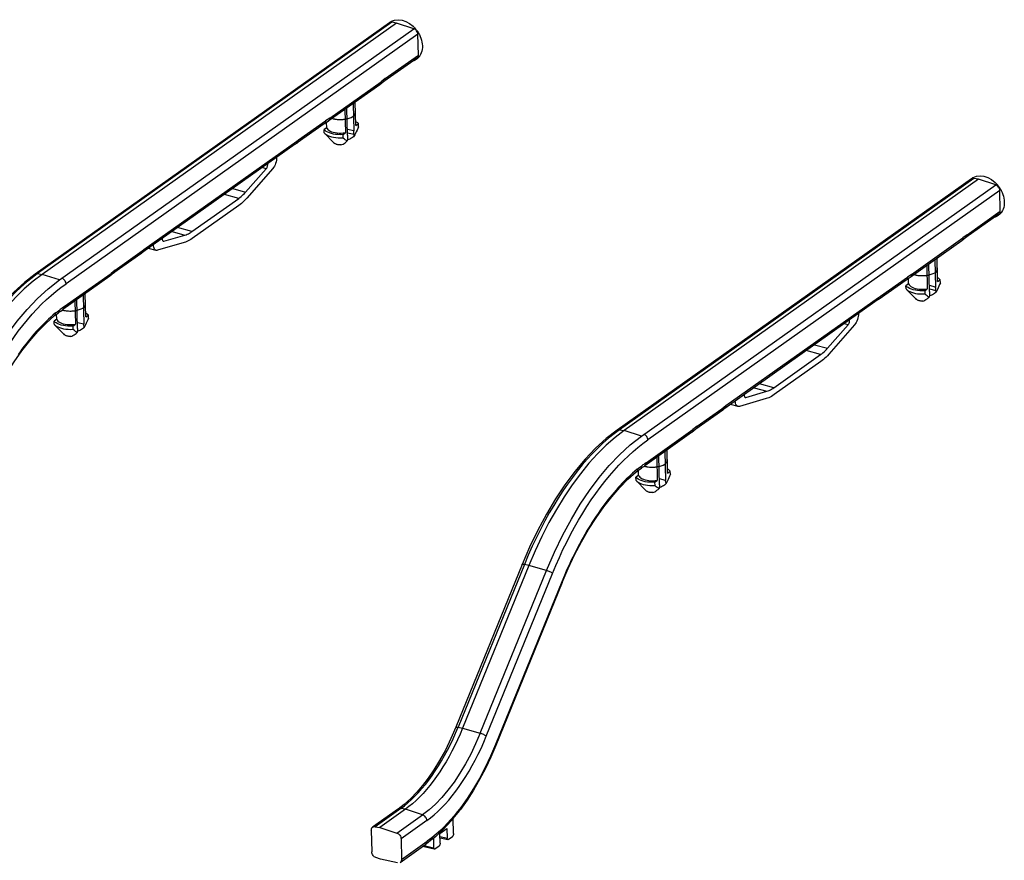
# Model space of a CAD drawing. Header units: millimetres. Extents: x 6 to 414, y 7 to 290.
# Tile 222 of 256: x 154 to 164, y 131 to 139. Entities that reach past the tile are written whole.
import ezdxf

# ---------------------------------------------------------------- set-up
doc = ezdxf.new("R2010")
doc.units = ezdxf.units.MM
doc.header["$LTSCALE"] = 23.1
doc.layers.get('0').update_dxf_attribs({"linetype": 'CONTINUOUS'})
doc.layers.add('03___PRT_ALL_CURVES', color=7, linetype='CONTINUOUS')

msp = doc.modelspace()

# ---------------------------------------------------------------- linework, layer by layer
at = {"color": 7, "linetype": 'Continuous'}
for p, q in [((158.133, 139.0363), (154.6296, 136.5516)), ((158.1572, 139.0411), (154.6538, 136.5563)), ((158.2027, 139.0331), (154.6994, 136.5484)), ((154.8698, 136.4932), (158.3732, 138.9779)), ((158.2027, 139.0331), (158.1572, 139.0411)), ((158.3732, 138.9779), (158.2027, 139.0331)), ((158.414, 138.9225), (154.9345, 136.4547)), ((158.4189, 138.7176), (158.414, 138.9225)), ((158.4058, 138.6881), (158.0788, 138.4562)), ((158.0901, 138.4842), (158.4189, 138.7175)), ((158.0901, 138.4842), (158.0496, 138.4524)), ((158.0901, 138.4841), (158.0897, 138.4761)), ((158.037, 138.423), (157.5281, 138.062)), ((157.5417, 138.0922), (158.0496, 138.4524)), ((158.0383, 138.4239), (158.037, 138.423)), ((158.0788, 138.4562), (158.0383, 138.4239)), ((157.6916, 138.1779), (157.697, 137.949)), ((157.7189, 137.9237), (157.7125, 138.1928)), ((157.773, 138.2357), (157.7794, 137.9664)), ((157.7994, 138.0216), (157.794, 138.2506)), ((157.5417, 138.0922), (157.501, 138.0664)), ((157.4874, 138.0367), (157.2208, 137.8477)), ((157.2344, 137.8779), (157.501, 138.0664)), ((157.5122, 137.9986), (157.4861, 137.9801)), ((157.4869, 137.9488), (157.4861, 137.9801)), ((157.5266, 138.061), (157.4875, 138.0367)), ((157.501, 138.0663), (157.5003, 138.0581)), ((157.5122, 137.9986), (157.5109, 138.0513)), ((157.5281, 138.062), (157.5266, 138.061)), ((157.7794, 137.9664), (157.7176, 137.981)), ((157.7994, 138.0216), (157.8254, 138.0401)), ((157.8262, 138.0088), (157.8254, 138.0401)), ((157.2155, 137.8653), (157.2344, 137.8779)), ((157.4869, 137.9488), (157.491, 137.9442)), ((157.491, 137.9442), (157.4962, 137.9393)), ((157.5794, 137.8535), (157.491, 137.9442)), ((157.671, 137.9306), (157.697, 137.949)), ((157.671, 137.9306), (157.6717, 137.8992)), ((157.7177, 137.8877), (157.7159, 137.8679)), ((157.7173, 137.8856), (157.7308, 137.883)), ((157.7183, 137.948), (157.7823, 137.9334)), ((157.7849, 137.9169), (157.7823, 137.9334)), ((157.7917, 137.9299), (157.7849, 137.9169)), ((157.2019, 137.8359), (155.694, 136.7664)), ((155.7053, 136.7942), (157.2155, 137.8653)), ((157.2194, 137.8467), (157.2019, 137.8358)), ((157.2042, 137.8377), (157.2019, 137.8359)), ((157.2155, 137.8656), (157.2148, 137.8573)), ((157.2208, 137.8477), (157.2194, 137.8467)), ((157.5797, 137.8533), (157.5877, 137.8455)), ((156.71, 137.3616), (156.9147, 137.5936)), ((156.9787, 137.5939), (156.7217, 137.3021)), ((156.9147, 137.5936), (156.8755, 137.6044)), ((163.8876, 137.4921), (160.3843, 135.0074)), ((163.9118, 137.4969), (160.4085, 135.0122)), ((163.9574, 137.4889), (160.4541, 135.0042)), ((163.9574, 137.4889), (163.9118, 137.4969)), ((164.1279, 137.4337), (163.9574, 137.4889)), ((156.5826, 137.3967), (156.71, 137.3616)), ((160.6245, 134.949), (164.1279, 137.4337)), ((156.1801, 136.9715), (156.6417, 137.2989)), ((156.6417, 137.2989), (156.5002, 137.3382)), ((164.1687, 137.3783), (160.6892, 134.9105)), ((164.1736, 137.1734), (164.1687, 137.3783)), ((156.6433, 137.2304), (156.1814, 136.9031)), ((164.1605, 137.1439), (163.8335, 136.912)), ((163.8448, 136.94), (164.1736, 137.1733)), ((156.1801, 136.9715), (156.0383, 137.0106)), ((155.8866, 136.9031), (155.8863, 136.8993)), ((155.9024, 136.8754), (156.1108, 136.9366)), ((155.9838, 136.972), (156.1108, 136.9366)), ((163.2964, 136.548), (163.8043, 136.9082)), ((163.8335, 136.912), (163.7929, 136.8797)), ((163.8448, 136.94), (163.8043, 136.9082)), ((163.8448, 136.94), (163.8443, 136.9319)), ((155.8259, 136.7859), (155.7493, 136.8057)), ((156.102, 136.8632), (155.8402, 136.7864)), ((163.7917, 136.8788), (163.2828, 136.5178)), ((163.7929, 136.8797), (163.7917, 136.8788)), ((155.6738, 136.7505), (155.4085, 136.5623)), ((155.4198, 136.5903), (155.6641, 136.764)), ((155.6641, 136.764), (155.6864, 136.78)), ((155.6751, 136.7514), (155.6738, 136.7505)), ((155.694, 136.7665), (155.6751, 136.7514)), ((155.6864, 136.78), (155.7053, 136.7942)), ((155.7053, 136.7945), (155.7049, 136.7864)), ((163.4462, 136.6338), (163.4517, 136.4048)), ((163.4736, 136.3795), (163.4672, 136.6486)), ((163.5277, 136.6915), (163.534, 136.4222)), ((163.5541, 136.4775), (163.5486, 136.7064)), ((154.6538, 136.5563), (154.6994, 136.5484)), ((154.8698, 136.4932), (154.6994, 136.5484)), ((155.3667, 136.5291), (154.9023, 136.1996)), ((154.9155, 136.2294), (155.3793, 136.5584)), ((155.3679, 136.53), (155.3667, 136.5291)), ((155.4085, 136.5623), (155.368, 136.53)), ((155.4198, 136.5903), (155.3793, 136.5584)), ((155.4198, 136.5902), (155.4193, 136.5822)), ((162.9891, 136.3337), (163.2557, 136.5223)), ((163.2813, 136.5169), (163.2421, 136.4925)), ((163.2557, 136.5221), (163.255, 136.5139)), ((163.2964, 136.548), (163.2557, 136.5223)), ((163.2828, 136.5178), (163.2813, 136.5169)), ((163.2421, 136.4926), (162.9755, 136.3035)), ((163.2668, 136.4544), (163.2408, 136.436)), ((163.2416, 136.4046), (163.2408, 136.436)), ((163.2668, 136.4544), (163.2656, 136.5071)), ((163.534, 136.4222), (163.4722, 136.4368)), ((163.5541, 136.4775), (163.5801, 136.4959)), ((163.5808, 136.4646), (163.5801, 136.4959)), ((155.1027, 136.3418), (155.1095, 136.0552)), ((155.1291, 136.1277), (155.1237, 136.3567)), ((161.46, 135.25), (162.9701, 136.3211)), ((162.9701, 136.3214), (162.9694, 136.3131)), ((162.9701, 136.3211), (162.9891, 136.3337)), ((163.2416, 136.4046), (163.2457, 136.4)), ((163.2457, 136.4), (163.2509, 136.3951)), ((163.3341, 136.3093), (163.2457, 136.4)), ((163.4256, 136.3864), (163.4517, 136.4048)), ((163.4256, 136.3864), (163.4264, 136.355)), ((163.4724, 136.3436), (163.4706, 136.3238)), ((163.4719, 136.3414), (163.4855, 136.3388)), ((163.473, 136.4039), (163.5369, 136.3892)), ((163.5396, 136.3727), (163.5369, 136.3892)), ((163.5463, 136.3857), (163.5396, 136.3727)), ((155.0212, 136.284), (155.0267, 136.0551)), ((155.049, 136.0123), (155.0422, 136.2989)), ((162.9565, 136.2917), (161.4487, 135.2222)), ((162.9588, 136.2935), (162.9565, 136.2917)), ((162.974, 136.3025), (162.9566, 136.2916)), ((162.9755, 136.3035), (162.9741, 136.3025)), ((163.3344, 136.3091), (163.3423, 136.3013)), ((154.7367, 136.0655), (154.8177, 136.1381)), ((154.829, 136.1664), (154.8053, 136.1461)), ((154.8174, 136.1377), (154.8243, 136.1429)), ((154.8243, 136.1429), (154.8342, 136.15)), ((154.8284, 136.1658), (154.8281, 136.1577)), ((154.829, 136.1664), (154.8425, 136.1761)), ((154.8342, 136.15), (154.8407, 136.1547)), ((154.8407, 136.1547), (154.8552, 136.1648)), ((154.8419, 136.1047), (154.8407, 136.1547)), ((154.8552, 136.1648), (154.8572, 136.1662)), ((154.8582, 136.167), (154.8572, 136.1662)), ((154.8582, 136.167), (154.8598, 136.1682)), ((154.8778, 136.2015), (154.8702, 136.1958)), ((154.8924, 136.1925), (154.9024, 136.1997)), ((155.1291, 136.1277), (155.1551, 136.1462)), ((155.1558, 136.1148), (155.1551, 136.1462)), ((154.8419, 136.1047), (154.8158, 136.0862)), ((154.8166, 136.0549), (154.8158, 136.0862)), ((154.8166, 136.0549), (154.8207, 136.0503)), ((154.8207, 136.0503), (154.8259, 136.0454)), ((154.9091, 135.9596), (154.8207, 136.0503)), ((155.0007, 136.0366), (155.0267, 136.0551)), ((155.0007, 136.0366), (155.0014, 136.0053)), ((155.1095, 136.0552), (155.0477, 136.0694)), ((155.1146, 136.023), (155.1095, 136.0552)), ((162.4647, 135.8174), (162.6694, 136.0494)), ((162.7333, 136.0497), (162.4763, 135.7579)), ((162.6694, 136.0494), (162.6302, 136.0602)), ((154.9094, 135.9594), (154.9174, 135.9515)), ((155.049, 136.0123), (155.0456, 135.974)), ((155.0472, 135.9916), (155.0605, 135.9891)), ((162.3373, 135.8525), (162.4647, 135.8174)), ((161.9348, 135.4274), (162.3964, 135.7547)), ((162.3964, 135.7547), (162.2549, 135.794)), ((162.398, 135.6862), (161.9361, 135.3589)), ((161.9348, 135.4274), (161.793, 135.4665)), ((161.6413, 135.3589), (161.641, 135.3552)), ((161.6571, 135.3312), (161.8655, 135.3924)), ((161.7385, 135.4278), (161.8655, 135.3924)), ((161.4411, 135.2358), (161.46, 135.25)), ((161.46, 135.2503), (161.4595, 135.2422)), ((161.5806, 135.2418), (161.504, 135.2615)), ((161.8567, 135.3191), (161.5949, 135.2422)), ((161.4285, 135.2063), (161.1632, 135.0181)), ((161.1745, 135.0461), (161.4188, 135.2198)), ((161.4188, 135.2198), (161.4411, 135.2358)), ((161.4297, 135.2072), (161.4285, 135.2063)), ((161.4486, 135.2223), (161.4297, 135.2072)), ((160.4085, 135.0122), (160.4541, 135.0042)), ((160.6245, 134.949), (160.4541, 135.0042)), ((161.1214, 134.9849), (160.6569, 134.6554)), ((160.6702, 134.6852), (161.134, 135.0142)), ((161.1226, 134.9858), (161.1214, 134.9849)), ((161.1631, 135.0181), (161.1226, 134.9858)), ((161.1745, 135.0461), (161.134, 135.0142)), ((161.1745, 135.046), (161.174, 135.038)), ((160.8574, 134.7976), (160.8641, 134.511)), ((160.8838, 134.5835), (160.8783, 134.8125)), ((160.7759, 134.7398), (160.7813, 134.5109)), ((160.8037, 134.4681), (160.7969, 134.7547)), ((160.4914, 134.5213), (160.5724, 134.5939)), ((160.5837, 134.6223), (160.5599, 134.602)), ((160.5721, 134.5935), (160.579, 134.5987)), ((160.579, 134.5987), (160.5889, 134.6059)), ((160.5831, 134.6216), (160.5828, 134.6135)), ((160.5837, 134.6223), (160.5972, 134.6319)), ((160.5889, 134.6059), (160.5953, 134.6105)), ((160.5953, 134.6105), (160.6099, 134.6206)), ((160.5965, 134.5605), (160.5953, 134.6105)), ((160.6099, 134.6206), (160.6118, 134.622)), ((160.6129, 134.6228), (160.6118, 134.622)), ((160.6129, 134.6228), (160.6145, 134.624)), ((160.6325, 134.6573), (160.6249, 134.6516)), ((160.647, 134.6484), (160.657, 134.6555)), ((160.8838, 134.5835), (160.9098, 134.602)), ((160.9105, 134.5707), (160.9098, 134.602)), ((160.5965, 134.5605), (160.5705, 134.542)), ((160.5712, 134.5107), (160.5705, 134.542)), ((160.5712, 134.5107), (160.5753, 134.5061)), ((160.5753, 134.5061), (160.5806, 134.5012)), ((160.6638, 134.4154), (160.5753, 134.5061)), ((160.7553, 134.4924), (160.7813, 134.5109)), ((160.7553, 134.4924), (160.7561, 134.4611)), ((160.8037, 134.4681), (160.8003, 134.4298)), ((160.8641, 134.511), (160.8023, 134.5253)), ((160.8692, 134.4788), (160.8641, 134.511)), ((160.664, 134.4152), (160.672, 134.4074)), ((160.8018, 134.4474), (160.8152, 134.4449)), ((159.5191, 133.8518), (159.4448, 133.6795)), ((159.4448, 133.6795), (158.7894, 132.0692)), ((159.4676, 133.6796), (158.8122, 132.0693)), ((159.5114, 133.6691), (158.856, 132.0587)), ((159.0305, 132.0092), (159.6859, 133.6196)), ((159.4448, 133.6795), (159.445, 133.6798)), ((159.5114, 133.6691), (159.4676, 133.6796)), ((159.6859, 133.6196), (159.5114, 133.6691)), ((159.0901, 131.9805), (159.7455, 133.5908)), ((159.8367, 133.5082), (159.1813, 131.8979)), ((159.841, 133.5006), (159.1856, 131.8903)), ((158.7875, 132.011), (158.8122, 132.0693)), ((158.8122, 132.0693), (158.856, 132.0587)), ((158.856, 132.0587), (159.0305, 132.0092)), ((158.2206, 131.2609), (157.9666, 131.0807)), ((158.2448, 131.2657), (157.9908, 131.0855)), ((158.2904, 131.2577), (158.0363, 131.0775)), ((158.2793, 131.3062), (158.2204, 131.2607)), ((158.2904, 131.2577), (158.2448, 131.2657)), ((158.4609, 131.2025), (158.2904, 131.2577)), ((158.9009, 131.3492), (158.8353, 131.2571)), ((158.8353, 131.257), (158.8353, 131.2571)), ((158.2068, 131.0223), (158.4609, 131.2025)), ((158.7672, 131.0175), (158.7636, 131.1672)), ((157.9908, 131.0855), (158.0363, 131.0775)), ((158.0363, 131.0775), (158.2068, 131.0223)), ((158.5017, 131.1471), (158.2476, 130.9669)), ((158.6321, 131.0199), (158.7002, 131.0682)), ((158.6738, 131.0854), (158.6401, 131.0525)), ((158.7002, 131.0682), (158.7025, 130.9717)), ((157.9535, 131.0512), (157.9586, 130.8356)), ((158.2476, 130.9669), (158.2525, 130.762)), ((158.5675, 130.9699), (158.5697, 130.8775)), ((158.6401, 131.0525), (158.618, 131.0321)), ((158.6344, 130.9233), (158.6321, 131.0199)), ((158.6324, 131.0274), (158.6326, 131.0276)), ((158.6326, 131.0276), (158.6648, 131.0589)), ((158.6328, 130.9881), (158.7025, 130.9717)), ((158.6332, 130.9744), (158.7092, 130.9588)), ((158.715, 130.9604), (158.7556, 130.9892)), ((158.2394, 130.7325), (158.4935, 130.9127)), ((158.2525, 130.762), (158.5066, 130.9422)), ((158.5763, 130.8645), (158.4593, 130.8885)), ((158.4753, 130.8998), (158.5697, 130.8775)), ((158.5169, 130.9297), (158.4935, 130.9127)), ((158.5822, 130.8662), (158.6228, 130.895)), ((158.0438, 130.7642), (157.998, 130.7807)), ((158.2137, 130.728), (158.0438, 130.7642))]:
    msp.add_line(p, q, dxfattribs=at)
for points in [[(158.1572, 139.0411), (158.1494, 139.0416), (158.1423, 139.0406), (158.1358, 139.0381), (158.1329, 139.0363)], [(158.414, 138.9225), (158.413, 138.9314), (158.4106, 138.9401), (158.4068, 138.9485), (158.4018, 138.9564), (158.3957, 138.9636), (158.3888, 138.9697), (158.3813, 138.9744), (158.3732, 138.9779)], [(158.4058, 138.6881), (158.4081, 138.6899), (158.4128, 138.6952), (158.4163, 138.7017), (158.4183, 138.7092), (158.4189, 138.7176)], [(158.0897, 138.4761), (158.0877, 138.4687), (158.0844, 138.4623), (158.0798, 138.457), (158.0788, 138.4562)], [(158.0496, 138.4524), (158.0492, 138.4439), (158.0472, 138.4363), (158.0438, 138.4298), (158.0391, 138.4246), (158.0383, 138.4239)], [(157.5417, 138.0922), (157.5411, 138.0838), (157.5389, 138.0761), (157.5353, 138.0693), (157.5305, 138.0639), (157.5281, 138.062)], [(157.5077, 137.9618), (157.4956, 137.9705), (157.4861, 137.9801)], [(157.5003, 138.0581), (157.4981, 138.0505), (157.4946, 138.0439), (157.4897, 138.0385), (157.4874, 138.0367)], [(157.5122, 137.9986), (157.5166, 137.9895), (157.5237, 137.981), (157.5336, 137.9731), (157.546, 137.9659), (157.5606, 137.9596), (157.5772, 137.9544), (157.5954, 137.9503), (157.6148, 137.9474), (157.6351, 137.9458), (157.6558, 137.9456), (157.6764, 137.9466), (157.697, 137.949)], [(157.8262, 138.0088), (157.819, 137.9911), (157.8121, 137.9744), (157.8052, 137.9587), (157.7985, 137.9439), (157.7917, 137.9299)], [(157.7985, 138.0614), (157.8039, 138.0584), (157.8159, 138.0497), (157.8254, 138.0401)], [(157.2344, 137.8777), (157.2338, 137.8693), (157.2316, 137.8616), (157.228, 137.855), (157.2232, 137.8495), (157.2208, 137.8477)], [(157.4962, 137.9393), (157.5083, 137.9305), (157.523, 137.9225), (157.54, 137.9155), (157.559, 137.9096), (157.5796, 137.9049), (157.6016, 137.9014), (157.6246, 137.8993), (157.6481, 137.8986), (157.6717, 137.8992)], [(157.671, 137.9306), (157.647, 137.9299), (157.6237, 137.9307), (157.6008, 137.9328), (157.5788, 137.9362), (157.5582, 137.9409), (157.5393, 137.9468), (157.5223, 137.9538), (157.5077, 137.9618)], [(157.7159, 137.8679), (157.7087, 137.8711), (157.7015, 137.8751), (157.6943, 137.88), (157.687, 137.8857), (157.6794, 137.8921), (157.6717, 137.8992)], [(157.7189, 137.9237), (157.719, 137.9178), (157.719, 137.912), (157.7188, 137.906), (157.7186, 137.9), (157.7182, 137.8939), (157.7177, 137.8877)], [(157.7849, 137.9169), (157.7759, 137.9093), (157.7669, 137.9025), (157.758, 137.8963), (157.7491, 137.891), (157.74, 137.8865), (157.7308, 137.883)], [(157.7823, 137.9334), (157.7815, 137.9387), (157.7808, 137.944), (157.7803, 137.9495), (157.7799, 137.955), (157.7796, 137.9607), (157.7794, 137.9664)], [(157.2148, 137.8573), (157.2126, 137.8497), (157.209, 137.8431), (157.2042, 137.8377)], [(157.6159, 137.8317), (157.6103, 137.8335), (157.605, 137.8355), (157.6, 137.8378), (157.5955, 137.8402), (157.5914, 137.8427), (157.5877, 137.8455)], [(157.6531, 137.8279), (157.6465, 137.828), (157.64, 137.8282), (157.6336, 137.8287), (157.6275, 137.8295), (157.6216, 137.8305), (157.6159, 137.8317)], [(157.6531, 137.8279), (157.6632, 137.8321), (157.6734, 137.8373), (157.6837, 137.8436), (157.6942, 137.8509), (157.7049, 137.859), (157.7159, 137.8679)], [(157.0169, 137.7047), (157.0165, 137.6927), (157.0147, 137.6774), (157.0115, 137.6616), (157.007, 137.6461), (157.0014, 137.6313), (156.9948, 137.6175), (156.9872, 137.6051), (156.9787, 137.5939)], [(156.9147, 137.5936), (156.9186, 137.5988), (156.922, 137.6048), (156.9248, 137.6115), (156.9269, 137.6187), (156.9284, 137.6259), (156.929, 137.633), (156.9288, 137.6396), (156.9284, 137.6419)], [(163.9118, 137.4969), (163.904, 137.4974), (163.8969, 137.4964), (163.8905, 137.4939), (163.8876, 137.4921)], [(164.1687, 137.3783), (164.1677, 137.3872), (164.1653, 137.3959), (164.1615, 137.4043), (164.1565, 137.4123), (164.1504, 137.4194), (164.1434, 137.4255), (164.136, 137.4302), (164.1279, 137.4337)], [(156.6417, 137.2989), (156.6533, 137.3075), (156.6648, 137.3169), (156.6762, 137.327), (156.6876, 137.3378), (156.6988, 137.3493), (156.71, 137.3616)], [(156.7217, 137.3021), (156.7089, 137.288), (156.696, 137.2746), (156.6829, 137.2622), (156.6698, 137.2506), (156.6566, 137.24), (156.6433, 137.2304)], [(164.1605, 137.1439), (164.1628, 137.1457), (164.1675, 137.151), (164.1709, 137.1575), (164.1729, 137.165), (164.1736, 137.1734)], [(156.1814, 136.9031), (156.1681, 136.8941), (156.1548, 136.8861), (156.1415, 136.879), (156.1283, 136.8728), (156.1151, 136.8675), (156.102, 136.8632)], [(156.1108, 136.9366), (156.1223, 136.9404), (156.1337, 136.945), (156.1453, 136.9504), (156.1569, 136.9566), (156.1685, 136.9637), (156.1801, 136.9715)], [(163.8043, 136.9082), (163.8039, 136.8997), (163.8019, 136.8921), (163.7984, 136.8856), (163.7938, 136.8804), (163.7929, 136.8797)], [(163.8443, 136.9319), (163.8424, 136.9245), (163.8391, 136.9181), (163.8344, 136.9128), (163.8335, 136.912)], [(155.8259, 136.7861), (155.8237, 136.7868), (155.8165, 136.7909), (155.8103, 136.7976), (155.8051, 136.8069), (155.8012, 136.818), (155.7988, 136.8299), (155.7981, 136.8403)], [(155.8863, 136.8993), (155.8866, 136.8927), (155.8879, 136.8871), (155.8899, 136.8823), (155.8924, 136.8787), (155.8954, 136.8763), (155.8976, 136.8755)], [(155.8976, 136.8755), (155.8987, 136.8752), (155.9024, 136.8754)], [(155.6864, 136.7797), (155.686, 136.7714), (155.684, 136.7639), (155.6806, 136.7574), (155.676, 136.7521), (155.6751, 136.7514)], [(155.7049, 136.7864), (155.7029, 136.779), (155.6996, 136.7726), (155.695, 136.7673), (155.694, 136.7665)], [(155.8402, 136.7864), (155.8315, 136.7853), (155.8259, 136.7861)], [(154.6538, 136.5564), (154.5988, 136.5155), (154.544, 136.471), (154.489, 136.4225), (154.4352, 136.3713), (154.3842, 136.3192), (154.3344, 136.265), (154.2848, 136.2075), (154.2358, 136.1473), (154.1876, 136.0844), (154.1401, 136.019), (154.0934, 135.951), (154.0476, 135.8807), (154.0027, 135.8078), (153.9588, 135.7327), (153.9162, 135.6561), (153.8743, 135.5765), (153.832, 135.4916), (153.7906, 135.4037), (153.751, 135.3146), (153.713, 135.2238)], [(154.6296, 136.5516), (154.5224, 136.4685), (154.4166, 136.3723), (154.3129, 136.2638), (154.2117, 136.1435), (154.1138, 136.0124), (154.0196, 135.8712), (153.9296, 135.7208), (153.8444, 135.5621), (153.7644, 135.396)], [(154.6994, 136.5484), (154.6099, 136.4806), (154.5216, 136.4037), (154.4348, 136.318), (154.3496, 136.2238), (154.2663, 136.1212), (154.1852, 136.0107)], [(154.6296, 136.5516), (154.6325, 136.5533), (154.639, 136.5559), (154.6462, 136.5569), (154.6538, 136.5563)], [(155.3793, 136.5585), (155.3789, 136.55), (155.3769, 136.5424), (155.3734, 136.5359), (155.3688, 136.5307), (155.3679, 136.53)], [(155.4193, 136.5822), (155.4174, 136.5748), (155.4141, 136.5684), (155.4095, 136.5631), (155.4085, 136.5623)], [(163.255, 136.5139), (163.2528, 136.5063), (163.2492, 136.4997), (163.2444, 136.4944), (163.2421, 136.4926)], [(163.2964, 136.548), (163.2957, 136.5396), (163.2936, 136.5319), (163.29, 136.5252), (163.2851, 136.5197), (163.2828, 136.5178)], [(163.5531, 136.5172), (163.5586, 136.5143), (163.5706, 136.5055), (163.5801, 136.4959)], [(153.9312, 135.1638), (154.0098, 135.3457), (154.0923, 135.5158), (154.177, 135.6725), (154.2648, 135.8186), (154.3569, 135.9564), (154.4524, 136.0845), (154.5501, 136.2012), (154.6516, 136.3084), (154.7586, 136.4066), (154.8698, 136.4932)], [(153.9909, 135.135), (154.0242, 135.2147), (154.0586, 135.293), (154.0943, 135.37), (154.1312, 135.4455), (154.1691, 135.5194), (154.2081, 135.5917), (154.2481, 135.6622), (154.2891, 135.7308), (154.3311, 135.7977), (154.3739, 135.8625), (154.4175, 135.9252), (154.4618, 135.9856), (154.5069, 136.0439), (154.5526, 136.0998), (154.5989, 136.1533), (154.6458, 136.2043), (154.693, 136.2527), (154.7404, 136.2983), (154.7877, 136.3408), (154.8356, 136.3809), (154.8846, 136.4189), (154.9345, 136.4547)], [(154.9345, 136.4547), (154.9336, 136.4633), (154.9311, 136.4721), (154.9273, 136.4806), (154.9222, 136.4886), (154.9161, 136.4958), (154.9091, 136.5019), (154.9015, 136.5067), (154.8936, 136.5101)], [(163.2623, 136.4176), (163.2503, 136.4264), (163.2408, 136.436)], [(163.4256, 136.3864), (163.4017, 136.3857), (163.3784, 136.3865), (163.3555, 136.3886), (163.3335, 136.392), (163.3129, 136.3967), (163.2939, 136.4026), (163.277, 136.4096), (163.2623, 136.4176)], [(163.2668, 136.4544), (163.2713, 136.4453), (163.2784, 136.4368), (163.2883, 136.4289), (163.3007, 136.4217), (163.3153, 136.4154), (163.3319, 136.4102), (163.35, 136.4061), (163.3695, 136.4032), (163.3897, 136.4016), (163.4105, 136.4014), (163.4311, 136.4024), (163.4517, 136.4048)], [(163.5369, 136.3892), (163.5362, 136.3945), (163.5355, 136.3998), (163.535, 136.4053), (163.5345, 136.4108), (163.5342, 136.4165), (163.534, 136.4222)], [(163.5808, 136.4646), (163.5737, 136.4469), (163.5667, 136.4302), (163.5599, 136.4145), (163.5531, 136.3997), (163.5463, 136.3857)], [(162.9891, 136.3335), (162.9885, 136.3251), (162.9863, 136.3175), (162.9827, 136.3108), (162.9778, 136.3053), (162.9755, 136.3035)], [(163.2509, 136.3951), (163.263, 136.3863), (163.2777, 136.3783), (163.2946, 136.3713), (163.3136, 136.3654), (163.3343, 136.3607), (163.3563, 136.3572), (163.3792, 136.3551), (163.4027, 136.3544), (163.4264, 136.355)], [(163.4078, 136.2837), (163.4178, 136.2879), (163.428, 136.2931), (163.4383, 136.2994), (163.4488, 136.3067), (163.4596, 136.3148), (163.4706, 136.3238)], [(163.4706, 136.3238), (163.4634, 136.3269), (163.4562, 136.3309), (163.449, 136.3358), (163.4416, 136.3415), (163.4341, 136.3479), (163.4264, 136.355)], [(163.4736, 136.3795), (163.4737, 136.3737), (163.4736, 136.3678), (163.4735, 136.3618), (163.4732, 136.3558), (163.4728, 136.3497), (163.4724, 136.3436)], [(163.5396, 136.3727), (163.5306, 136.3651), (163.5216, 136.3583), (163.5127, 136.3521), (163.5037, 136.3468), (163.4946, 136.3424), (163.4855, 136.3388)], [(154.9155, 136.2294), (154.908, 136.2239), (154.9004, 136.2184), (154.8929, 136.2128), (154.8853, 136.2072), (154.8778, 136.2015)], [(154.9024, 136.1997), (154.9045, 136.2014), (154.9093, 136.2068), (154.9127, 136.2133), (154.9147, 136.2209), (154.9153, 136.2291)], [(162.9694, 136.3131), (162.9673, 136.3055), (162.9637, 136.2989), (162.9588, 136.2935)], [(163.3706, 136.2875), (163.3649, 136.2893), (163.3597, 136.2913), (163.3547, 136.2936), (163.3502, 136.296), (163.346, 136.2985), (163.3423, 136.3013)], [(163.4078, 136.2837), (163.4011, 136.2838), (163.3946, 136.284), (163.3883, 136.2846), (163.3821, 136.2853), (163.3762, 136.2863), (163.3706, 136.2875)], [(154.8053, 136.1461), (154.7826, 136.1261), (154.7611, 136.1065), (154.7404, 136.0869), (154.7201, 136.067), (154.7001, 136.0469), (154.6804, 136.0265), (154.6606, 136.0054), (154.6402, 135.9831), (154.6197, 135.9599), (154.5993, 135.9362), (154.5789, 135.9119), (154.5587, 135.8871), (154.5386, 135.8617), (154.5187, 135.8359), (154.4989, 135.8096), (154.4793, 135.7828), (154.4598, 135.7555)], [(154.8281, 136.1577), (154.8263, 136.1503), (154.823, 136.1439), (154.8185, 136.1387), (154.818, 136.1382)], [(154.8425, 136.1761), (154.8633, 136.1909), (154.8702, 136.1958)], [(154.8702, 136.1957), (154.8698, 136.1876), (154.8678, 136.18), (154.8644, 136.1735), (154.8597, 136.1682), (154.8582, 136.167)], [(154.8598, 136.1682), (154.8711, 136.1768), (154.882, 136.1849), (154.8924, 136.1925)], [(155.1281, 136.1675), (155.1336, 136.1645), (155.1456, 136.1558), (155.1551, 136.1462)], [(162.7715, 136.1605), (162.7712, 136.1485), (162.7694, 136.1332), (162.7662, 136.1175), (162.7617, 136.1019), (162.7561, 136.0871), (162.7494, 136.0733), (162.7419, 136.0609), (162.7333, 136.0497)], [(154.0863, 135.0448), (154.146, 135.1837), (154.2097, 135.3178), (154.277, 135.4462), (154.3478, 135.5685), (154.4214, 135.6839), (154.4975, 135.7918), (154.5758, 135.8917), (154.6556, 135.9831), (154.7367, 136.0655)], [(154.8373, 136.0679), (154.8253, 136.0766), (154.8158, 136.0862)], [(154.8259, 136.0454), (154.838, 136.0366), (154.8527, 136.0286), (154.8697, 136.0216), (154.8886, 136.0157), (154.9093, 136.0109), (154.9313, 136.0075), (154.9543, 136.0054), (154.9778, 136.0047), (155.0014, 136.0053)], [(155.0007, 136.0366), (154.9767, 136.036), (154.9534, 136.0367), (154.9305, 136.0389), (154.9085, 136.0423), (154.8879, 136.047), (154.869, 136.0529), (154.852, 136.0599), (154.8373, 136.0679)], [(154.8419, 136.1047), (154.8463, 136.0956), (154.8534, 136.0871), (154.8633, 136.0791), (154.8757, 136.072), (154.8903, 136.0657), (154.9069, 136.0605), (154.9251, 136.0564), (154.9445, 136.0535), (154.9648, 136.0519), (154.9855, 136.0516), (155.0061, 136.0527), (155.0267, 136.0551)], [(155.1558, 136.1148), (155.1487, 136.0972), (155.1417, 136.0805), (155.1349, 136.0648), (155.1281, 136.05), (155.1214, 136.036), (155.1146, 136.023)], [(162.6694, 136.0494), (162.6733, 136.0547), (162.6766, 136.0606), (162.6795, 136.0673), (162.6816, 136.0745), (162.683, 136.0817), (162.6837, 136.0888), (162.6835, 136.0954), (162.6831, 136.0977)], [(154.9456, 135.9377), (154.94, 135.9396), (154.9347, 135.9416), (154.9297, 135.9438), (154.9252, 135.9462), (154.9211, 135.9488), (154.9174, 135.9515)], [(154.9828, 135.934), (154.9761, 135.934), (154.9696, 135.9343), (154.9633, 135.9348), (154.9571, 135.9356), (154.9512, 135.9365), (154.9456, 135.9377)], [(154.9828, 135.934), (154.9928, 135.9381), (155.003, 135.9434), (155.0133, 135.9497), (155.0238, 135.957), (155.0346, 135.9651), (155.0456, 135.974)], [(155.0456, 135.974), (155.0384, 135.9772), (155.0312, 135.9812), (155.024, 135.9861), (155.0166, 135.9918), (155.0091, 135.9982), (155.0014, 136.0053)], [(155.1146, 136.023), (155.1056, 136.0154), (155.0966, 136.0086), (155.0877, 136.0024), (155.0787, 135.9971), (155.0697, 135.9926), (155.0605, 135.9891)], [(162.3964, 135.7547), (162.4079, 135.7633), (162.4194, 135.7727), (162.4309, 135.7828), (162.4422, 135.7936), (162.4535, 135.8051), (162.4647, 135.8174)], [(162.4763, 135.7579), (162.4635, 135.7438), (162.4506, 135.7305), (162.4376, 135.718), (162.4245, 135.7065), (162.4113, 135.6958), (162.398, 135.6862)], [(161.641, 135.3552), (161.6413, 135.3486), (161.6426, 135.3429), (161.6445, 135.3381), (161.6471, 135.3345), (161.6501, 135.3321), (161.6522, 135.3313)], [(161.9361, 135.3589), (161.9227, 135.3499), (161.9095, 135.3419), (161.8962, 135.3348), (161.883, 135.3286), (161.8698, 135.3233), (161.8567, 135.3191)], [(161.8655, 135.3924), (161.8769, 135.3962), (161.8884, 135.4008), (161.9, 135.4062), (161.9116, 135.4124), (161.9232, 135.4195), (161.9348, 135.4274)], [(161.5805, 135.2419), (161.5783, 135.2426), (161.5712, 135.2467), (161.5649, 135.2534), (161.5598, 135.2627), (161.5558, 135.2738), (161.5535, 135.2857), (161.5528, 135.2961)], [(161.6522, 135.3313), (161.6534, 135.3311), (161.6571, 135.3312)], [(161.4411, 135.2355), (161.4406, 135.2272), (161.4387, 135.2197), (161.4353, 135.2132), (161.4307, 135.208), (161.4297, 135.2072)], [(161.4595, 135.2422), (161.4576, 135.2348), (161.4543, 135.2284), (161.4496, 135.2231), (161.4486, 135.2223)], [(161.5949, 135.2422), (161.5862, 135.2411), (161.5805, 135.2419)], [(160.4085, 135.0122), (160.3535, 134.9713), (160.2987, 134.9268), (160.2437, 134.8783), (160.1899, 134.8271), (160.1389, 134.775), (160.0891, 134.7208), (160.0395, 134.6633), (159.9905, 134.6031), (159.9422, 134.5402), (159.8947, 134.4748), (159.8481, 134.4068), (159.8023, 134.3365), (159.7574, 134.2636), (159.7134, 134.1885), (159.6709, 134.1119), (159.629, 134.0323), (159.5867, 133.9474), (159.5453, 133.8595), (159.5057, 133.7704), (159.4676, 133.6796)], [(160.3843, 135.0074), (160.2771, 134.9243), (160.1713, 134.8281), (160.0675, 134.7196), (159.9664, 134.5993), (159.8685, 134.4682), (159.7743, 134.327), (159.6843, 134.1766), (159.5991, 134.0179), (159.5191, 133.8518)], [(160.4541, 135.0042), (160.3646, 134.9365), (160.2763, 134.8595), (160.1894, 134.7738), (160.1043, 134.6796), (160.0209, 134.577), (159.9399, 134.4665)], [(160.3843, 135.0074), (160.3871, 135.0091), (160.3937, 135.0117), (160.4009, 135.0127), (160.4085, 135.0122)], [(160.6892, 134.9105), (160.6882, 134.9191), (160.6858, 134.9279), (160.682, 134.9364), (160.6769, 134.9444), (160.6708, 134.9516), (160.6638, 134.9577), (160.6562, 134.9625), (160.6483, 134.9659)], [(161.134, 135.0143), (161.1335, 135.0058), (161.1315, 134.9982), (161.1281, 134.9917), (161.1235, 134.9865), (161.1226, 134.9858)], [(161.174, 135.038), (161.1721, 135.0306), (161.1688, 135.0242), (161.1641, 135.0189), (161.1631, 135.0181)], [(159.6859, 133.6196), (159.7645, 133.8016), (159.847, 133.9716), (159.9317, 134.1283), (160.0194, 134.2744), (160.1116, 134.4123), (160.207, 134.5403), (160.3048, 134.6571), (160.4063, 134.7642), (160.5133, 134.8624), (160.6245, 134.949)], [(159.7455, 133.5908), (159.7788, 133.6705), (159.8133, 133.7488), (159.849, 133.8258), (159.8858, 133.9013), (159.9238, 133.9752), (159.9628, 134.0475), (160.0028, 134.118), (160.0438, 134.1867), (160.0858, 134.2535), (160.1286, 134.3183), (160.1722, 134.381), (160.2165, 134.4414), (160.2615, 134.4997), (160.3073, 134.5556), (160.3536, 134.6091), (160.4004, 134.6601), (160.4476, 134.7085), (160.4951, 134.7541), (160.5424, 134.7966), (160.5902, 134.8367), (160.6392, 134.8747), (160.6892, 134.9105)], [(160.6702, 134.6852), (160.6626, 134.6797), (160.6551, 134.6742), (160.6475, 134.6687), (160.64, 134.663), (160.6325, 134.6573)], [(160.657, 134.6555), (160.6592, 134.6572), (160.6639, 134.6626), (160.6674, 134.6691), (160.6694, 134.6767), (160.6699, 134.6849)], [(160.5599, 134.602), (160.5373, 134.5819), (160.5158, 134.5623), (160.4951, 134.5427), (160.4747, 134.5229), (160.4547, 134.5027), (160.435, 134.4823), (160.4153, 134.4612), (160.3949, 134.4389), (160.3744, 134.4157), (160.354, 134.392), (160.3336, 134.3677), (160.3134, 134.3429), (160.2933, 134.3175), (160.2733, 134.2917), (160.2535, 134.2654), (160.2339, 134.2386), (160.2145, 134.2113), (160.1952, 134.1836), (160.176, 134.1554), (160.157, 134.1267), (160.1382, 134.0976), (160.1196, 134.0681), (160.1012, 134.0381), (160.0829, 134.0077), (160.0648, 133.9767), (160.0469, 133.9454), (160.0292, 133.9136), (160.0118, 133.8815), (159.9946, 133.8492), (159.9777, 133.8165), (159.9613, 133.784), (159.9458, 133.7527), (159.9307, 133.7213), (159.9154, 133.689), (159.9002, 133.6558), (159.8848, 133.6216), (159.8692, 133.5858), (159.8531, 133.548), (159.8367, 133.5082)], [(160.5828, 134.6135), (160.581, 134.6061), (160.5777, 134.5997), (160.5732, 134.5945), (160.5726, 134.594)], [(160.5972, 134.6319), (160.618, 134.6467), (160.6249, 134.6516)], [(160.6249, 134.6515), (160.6244, 134.6434), (160.6224, 134.6358), (160.619, 134.6293), (160.6143, 134.624), (160.6129, 134.6228)], [(160.6145, 134.624), (160.6258, 134.6327), (160.6366, 134.6407), (160.647, 134.6484)], [(160.9105, 134.5707), (160.9034, 134.553), (160.8964, 134.5363), (160.8896, 134.5206), (160.8828, 134.5058), (160.876, 134.4918), (160.8692, 134.4788)], [(160.8828, 134.6233), (160.8883, 134.6203), (160.9003, 134.6116), (160.9098, 134.602)], [(159.841, 133.5006), (159.9006, 133.6395), (159.9643, 133.7736), (160.0317, 133.9021), (160.1024, 134.0243), (160.1761, 134.1397), (160.2522, 134.2476), (160.3304, 134.3475), (160.4103, 134.4389), (160.4914, 134.5213)], [(160.592, 134.5237), (160.58, 134.5324), (160.5705, 134.542)], [(160.5806, 134.5012), (160.5927, 134.4924), (160.6074, 134.4844), (160.6243, 134.4774), (160.6433, 134.4715), (160.664, 134.4668), (160.686, 134.4633), (160.7089, 134.4612), (160.7324, 134.4605), (160.7561, 134.4611)], [(160.7553, 134.4924), (160.7314, 134.4918), (160.7081, 134.4925), (160.6852, 134.4947), (160.6632, 134.4981), (160.6426, 134.5028), (160.6236, 134.5087), (160.6067, 134.5157), (160.592, 134.5237)], [(160.5965, 134.5605), (160.6009, 134.5514), (160.608, 134.5429), (160.618, 134.535), (160.6303, 134.5278), (160.645, 134.5215), (160.6615, 134.5163), (160.6797, 134.5122), (160.6991, 134.5093), (160.7194, 134.5077), (160.7402, 134.5075), (160.7607, 134.5085), (160.7813, 134.5109)], [(160.8692, 134.4788), (160.8602, 134.4712), (160.8513, 134.4644), (160.8424, 134.4582), (160.8334, 134.4529), (160.8243, 134.4484), (160.8152, 134.4449)], [(159.9399, 134.4665), (159.8602, 134.3484), (159.7835, 134.2236), (159.71, 134.0928), (159.64, 133.9565), (159.5737, 133.815), (159.5114, 133.6691)], [(160.7003, 134.3935), (160.6946, 134.3954), (160.6893, 134.3974), (160.6844, 134.3996), (160.6798, 134.4021), (160.6757, 134.4046), (160.672, 134.4074)], [(160.7375, 134.3898), (160.7308, 134.3898), (160.7243, 134.3901), (160.718, 134.3906), (160.7118, 134.3914), (160.7059, 134.3924), (160.7003, 134.3935)], [(160.7375, 134.3898), (160.7475, 134.394), (160.7577, 134.3992), (160.768, 134.4055), (160.7785, 134.4128), (160.7893, 134.4209), (160.8003, 134.4298)], [(160.8003, 134.4298), (160.7931, 134.433), (160.7859, 134.437), (160.7787, 134.4419), (160.7713, 134.4476), (160.7638, 134.454), (160.7561, 134.4611)], [(159.445, 133.6798), (159.4467, 133.6812), (159.45, 133.6819), (159.4547, 133.6819), (159.4607, 133.6811), (159.4677, 133.6797)], [(159.7455, 133.5908), (159.741, 133.5945), (159.7351, 133.5984), (159.7282, 133.6024), (159.7203, 133.6064), (159.7118, 133.6102), (159.7031, 133.6138), (159.6943, 133.6169), (159.6859, 133.6196)], [(159.841, 133.5006), (159.8411, 133.5023), (159.8397, 133.505), (159.8367, 133.5082)], [(158.7894, 132.0692), (158.7412, 131.9577), (158.6854, 131.8434), (158.6284, 131.7399), (158.5714, 131.6473), (158.5162, 131.5668), (158.4608, 131.4941), (158.4037, 131.4269), (158.3438, 131.3646), (158.2793, 131.3062)], [(158.8559, 132.0588), (158.8313, 132.0006), (158.8055, 131.9434), (158.7787, 131.8873), (158.7508, 131.8325), (158.722, 131.779), (158.6924, 131.7271), (158.6619, 131.6769), (158.6306, 131.6284), (158.5987, 131.5817), (158.5661, 131.537), (158.5329, 131.4943), (158.4992, 131.4536), (158.4651, 131.4151), (158.4306, 131.3789), (158.3958, 131.345), (158.3607, 131.3134), (158.3256, 131.2844), (158.2904, 131.2578)], [(158.7894, 132.0692), (158.7895, 132.0694), (158.7913, 132.0708), (158.7946, 132.0715), (158.7993, 132.0715), (158.8052, 132.0707), (158.8122, 132.0693)], [(158.2448, 131.2658), (158.2802, 131.2925), (158.3154, 131.3216), (158.3505, 131.3532), (158.3853, 131.3871), (158.4198, 131.4234), (158.4541, 131.462), (158.488, 131.5028), (158.5213, 131.5458), (158.5542, 131.5909), (158.5864, 131.6379), (158.6178, 131.6868), (158.6485, 131.7373), (158.6782, 131.7894), (158.7071, 131.8429), (158.7349, 131.8977), (158.7617, 131.9538), (158.7875, 132.011)], [(159.0304, 132.0092), (158.9853, 131.9048), (158.9365, 131.8036), (158.8842, 131.7064), (158.829, 131.6141), (158.7712, 131.5277), (158.7113, 131.4477), (158.6499, 131.3747), (158.5874, 131.3093), (158.5242, 131.2519), (158.4609, 131.2025)], [(158.5017, 131.1471), (158.538, 131.1742), (158.5743, 131.204), (158.6106, 131.2364), (158.6468, 131.2715), (158.6828, 131.3091), (158.7185, 131.3492), (158.7537, 131.3916), (158.7884, 131.4363), (158.8226, 131.4832), (158.856, 131.532), (158.8887, 131.5828), (158.9206, 131.6353), (158.9515, 131.6895), (158.9815, 131.7452), (159.0104, 131.8024), (159.0382, 131.8607), (159.0647, 131.9201), (159.0901, 131.9805)], [(159.0901, 131.9805), (159.0856, 131.9841), (159.0798, 131.988), (159.0728, 131.992), (159.0649, 131.9961), (159.0564, 131.9999), (159.0476, 132.0035), (159.0389, 132.0066), (159.0305, 132.0093)], [(159.1813, 131.8979), (159.1316, 131.7821), (159.0786, 131.6709), (159.0223, 131.5639), (158.9632, 131.4621), (158.9016, 131.3662), (158.8375, 131.2761)], [(159.1856, 131.8903), (159.1353, 131.7732), (159.0814, 131.6599), (159.0242, 131.5512), (158.9639, 131.4474), (158.9009, 131.3492)], [(159.1856, 131.8903), (159.1857, 131.892), (159.1843, 131.8947), (159.1813, 131.8979)], [(158.2206, 131.2609), (158.2235, 131.2627), (158.23, 131.2652), (158.2372, 131.2662), (158.2448, 131.2656)], [(158.8375, 131.2761), (158.8055, 131.2345), (158.7731, 131.1946), (158.7403, 131.1564), (158.7072, 131.12), (158.6738, 131.0854)], [(158.7434, 131.1433), (158.7795, 131.1859), (158.8128, 131.2276), (158.8353, 131.2571)], [(158.8353, 131.2571), (158.8363, 131.2585), (158.8382, 131.2635), (158.8386, 131.2694), (158.8374, 131.2759)], [(158.5017, 131.1471), (158.5008, 131.1558), (158.4983, 131.1646), (158.4945, 131.1731), (158.4895, 131.181), (158.4833, 131.1882), (158.4764, 131.1943), (158.4688, 131.1991), (158.4609, 131.2025)], [(157.9535, 131.0512), (157.9541, 131.0594), (157.956, 131.0667), (157.9593, 131.0732), (157.9638, 131.0785), (157.9665, 131.0807)], [(157.9665, 131.0807), (157.9694, 131.0824), (157.9759, 131.085), (157.983, 131.086), (157.9908, 131.0855)], [(158.6648, 131.0589), (158.705, 131.1007), (158.7434, 131.1433)], [(158.2068, 131.0223), (158.2149, 131.0188), (158.2224, 131.014), (158.2293, 131.0079), (158.2354, 131.0008), (158.2404, 130.9929), (158.2442, 130.9844), (158.2466, 130.9758), (158.2476, 130.9669)], [(158.618, 131.0321), (158.5958, 131.0125), (158.5736, 130.9937), (158.5513, 130.9757), (158.529, 130.9585), (158.5066, 130.9422)], [(158.5865, 130.9859), (158.5634, 130.9663), (158.5402, 130.9476), (158.5169, 130.9297)], [(158.6324, 131.0274), (158.6095, 131.0063), (158.5865, 130.9859)], [(158.6326, 131.0276), (158.6361, 131.0318), (158.6389, 131.0379), (158.6403, 131.0448), (158.6401, 131.0525)], [(158.7092, 130.9588), (158.7083, 130.959), (158.7064, 130.9602), (158.7049, 130.9621), (158.7037, 130.9647), (158.7029, 130.9679), (158.7025, 130.9717)], [(158.7672, 131.0175), (158.767, 131.0135), (158.7664, 131.0094), (158.7654, 131.0052), (158.764, 131.0011), (158.7622, 130.9974), (158.7602, 130.994), (158.758, 130.9913), (158.7556, 130.9892)], [(158.4935, 130.9127), (158.4958, 130.9145), (158.5005, 130.9198), (158.504, 130.9264), (158.506, 130.9339), (158.5066, 130.9422)], [(158.5763, 130.8646), (158.5755, 130.8649), (158.5736, 130.866), (158.5721, 130.868), (158.5708, 130.8706), (158.5701, 130.8737), (158.5697, 130.8775)], [(158.5822, 130.8662), (158.5798, 130.8649), (158.5776, 130.8645), (158.5763, 130.8646)], [(158.6344, 130.9233), (158.6342, 130.9193), (158.6336, 130.9152), (158.6326, 130.911), (158.6312, 130.907), (158.6294, 130.9032), (158.6274, 130.8998), (158.6252, 130.8971), (158.6228, 130.895)], [(158.715, 130.9604), (158.7126, 130.9591), (158.7104, 130.9587), (158.7092, 130.9588)], [(157.998, 130.7807), (157.9901, 130.7844), (157.9829, 130.7892), (157.9762, 130.7953), (157.9703, 130.8024), (157.9655, 130.8101), (157.9619, 130.8184), (157.9596, 130.8269), (157.9586, 130.8356)], [(158.2525, 130.762), (158.2519, 130.7536), (158.2499, 130.7461), (158.2464, 130.7396), (158.2417, 130.7343), (158.2394, 130.7325)]]:
    msp.add_lwpolyline(points, dxfattribs=at)
at = {"layer": '03___PRT_ALL_CURVES', "color": 4, "linetype": 'Continuous'}
for p, q in [((158.132, 139.0375), (158.1338, 139.0389)), ((158.4317, 138.7089), (158.4295, 138.7058)), ((157.5681, 138.0904), (157.574, 138.0887)), ((157.7137, 138.087), (157.7151, 138.0873)), ((163.8867, 137.4933), (163.8885, 137.4947)), ((164.1864, 137.1647), (164.1842, 137.1616)), ((163.3227, 136.5462), (163.3287, 136.5445)), ((163.4683, 136.5428), (163.4697, 136.5431)), ((154.8978, 136.1964), (154.9011, 136.1955)), ((154.9011, 136.1955), (154.9037, 136.1947)), ((154.9037, 136.1947), (154.9089, 136.1934)), ((154.9226, 136.1905), (154.9251, 136.1901)), ((155.0434, 136.1931), (155.0447, 136.1934)), ((160.6524, 134.6522), (160.6557, 134.6513)), ((160.6557, 134.6513), (160.6584, 134.6506)), ((160.6584, 134.6506), (160.6635, 134.6492)), ((160.6773, 134.6463), (160.6798, 134.6459)), ((160.798, 134.6489), (160.7994, 134.6492))]:
    msp.add_line(p, q, dxfattribs=at)
for points in [[(158.1338, 139.0389), (158.1366, 139.0411), (158.1394, 139.0432), (158.1423, 139.0451), (158.1453, 139.0471), (158.1488, 139.0492), (158.1521, 139.051)], [(158.1521, 139.051), (158.1837, 139.0631), (158.2193, 139.0672), (158.257, 139.0629), (158.2952, 139.0502), (158.3317, 139.0301), (158.3667, 139.0024)], [(158.1229, 139.0292), (158.1241, 139.0304), (158.1258, 139.032), (158.1271, 139.0333), (158.1289, 139.0348), (158.1302, 139.036), (158.132, 139.0375)], [(158.3667, 139.0024), (158.3723, 138.9971), (158.3778, 138.9916), (158.3831, 138.9859), (158.3883, 138.98), (158.3934, 138.9741), (158.3983, 138.968)], [(158.3983, 138.968), (158.4012, 138.9642), (158.404, 138.9604), (158.4067, 138.9566), (158.4094, 138.9527), (158.4121, 138.9488), (158.4146, 138.9449)], [(158.4146, 138.9449), (158.4171, 138.9409), (158.4196, 138.9369), (158.4219, 138.9328), (158.4243, 138.9287), (158.4265, 138.9246), (158.4287, 138.9205)], [(158.4287, 138.9205), (158.4373, 138.9022), (158.4445, 138.8836), (158.4502, 138.8648), (158.4545, 138.846), (158.4573, 138.8273), (158.4585, 138.8088)], [(158.4585, 138.8088), (158.4581, 138.7908), (158.4561, 138.7726), (158.4525, 138.7553), (158.4472, 138.7388), (158.4403, 138.7234), (158.4317, 138.7089)], [(158.3813, 138.6652), (158.3786, 138.6639), (158.3759, 138.6627), (158.3731, 138.6616), (158.3703, 138.6605), (158.367, 138.6593), (158.3639, 138.6583)], [(158.4094, 138.6837), (158.4053, 138.6803), (158.4006, 138.6767), (158.3963, 138.6737), (158.3913, 138.6706), (158.3867, 138.668), (158.3813, 138.6652)], [(158.4206, 138.6947), (158.419, 138.6929), (158.4173, 138.6912), (158.4152, 138.6891), (158.4135, 138.6875), (158.4114, 138.6855), (158.4094, 138.6837)], [(158.4295, 138.7058), (158.4285, 138.7044), (158.427, 138.7025), (158.4256, 138.7006), (158.4241, 138.6987), (158.4225, 138.6969), (158.4206, 138.6947)], [(157.574, 138.0887), (157.577, 138.0879), (157.5801, 138.0871), (157.5831, 138.0864), (157.5863, 138.0857), (157.5894, 138.0851), (157.5929, 138.0844)], [(157.5929, 138.0844), (157.6042, 138.0826), (157.6163, 138.0812), (157.6286, 138.0803), (157.6412, 138.0798), (157.6538, 138.0799), (157.6667, 138.0804)], [(157.6667, 138.0804), (157.6747, 138.081), (157.6827, 138.0818), (157.6905, 138.0828), (157.6983, 138.084), (157.7059, 138.0854), (157.7137, 138.087)], [(157.7151, 138.0873), (157.736, 138.0932), (157.7546, 138.1005), (157.7704, 138.109), (157.783, 138.1187), (157.7918, 138.1289), (157.7966, 138.1398)], [(157.7966, 138.1398), (157.7972, 138.1423), (157.7975, 138.145), (157.7976, 138.1477), (157.7974, 138.1504), (157.797, 138.1531), (157.7963, 138.1558)], [(163.8776, 137.485), (163.8788, 137.4862), (163.8805, 137.4879), (163.8818, 137.4891), (163.8836, 137.4906), (163.8849, 137.4918), (163.8867, 137.4933)], [(163.8885, 137.4947), (163.8913, 137.4969), (163.8941, 137.499), (163.897, 137.501), (163.9, 137.5029), (163.9035, 137.505), (163.9067, 137.5068)], [(163.9067, 137.5068), (163.9383, 137.519), (163.974, 137.523), (164.0117, 137.5187), (164.0499, 137.506), (164.0864, 137.4859), (164.1214, 137.4582)], [(164.1214, 137.4582), (164.127, 137.4529), (164.1325, 137.4474), (164.1378, 137.4417), (164.143, 137.4359), (164.1481, 137.4299), (164.153, 137.4238)], [(164.153, 137.4238), (164.1558, 137.42), (164.1587, 137.4162), (164.1614, 137.4124), (164.1641, 137.4086), (164.1667, 137.4046), (164.1693, 137.4007)], [(164.1693, 137.4007), (164.1718, 137.3967), (164.1742, 137.3927), (164.1766, 137.3886), (164.1789, 137.3846), (164.1812, 137.3804), (164.1833, 137.3763)], [(164.1833, 137.3763), (164.1919, 137.358), (164.1991, 137.3395), (164.2049, 137.3207), (164.2092, 137.3018), (164.2119, 137.2831), (164.2132, 137.2646)], [(164.2132, 137.2646), (164.2128, 137.2466), (164.2108, 137.2284), (164.2071, 137.2111), (164.2019, 137.1946), (164.195, 137.1793), (164.1864, 137.1647)], [(164.1359, 137.121), (164.1332, 137.1197), (164.1305, 137.1186), (164.1278, 137.1174), (164.125, 137.1164), (164.1216, 137.1152), (164.1186, 137.1142)], [(164.164, 137.1395), (164.16, 137.1361), (164.1553, 137.1325), (164.151, 137.1295), (164.146, 137.1264), (164.1414, 137.1238), (164.1359, 137.121)], [(164.1752, 137.1505), (164.1736, 137.1487), (164.172, 137.147), (164.1699, 137.1449), (164.1682, 137.1433), (164.1661, 137.1413), (164.164, 137.1395)], [(164.1842, 137.1616), (164.1831, 137.1602), (164.1817, 137.1583), (164.1802, 137.1564), (164.1787, 137.1545), (164.1772, 137.1527), (164.1752, 137.1505)], [(163.5513, 136.5956), (163.5518, 136.5981), (163.5522, 136.6008), (163.5522, 136.6035), (163.5521, 136.6062), (163.5516, 136.6089), (163.5509, 136.6116)], [(163.3287, 136.5445), (163.3317, 136.5437), (163.3347, 136.5429), (163.3378, 136.5422), (163.3409, 136.5415), (163.3441, 136.5409), (163.3476, 136.5402)], [(163.3476, 136.5402), (163.3589, 136.5384), (163.3709, 136.537), (163.3833, 136.5361), (163.3959, 136.5356), (163.4085, 136.5357), (163.4213, 136.5362)], [(163.4213, 136.5362), (163.4294, 136.5368), (163.4373, 136.5376), (163.4452, 136.5386), (163.453, 136.5398), (163.4606, 136.5412), (163.4683, 136.5428)], [(163.4697, 136.5431), (163.4907, 136.549), (163.5093, 136.5563), (163.525, 136.5648), (163.5377, 136.5745), (163.5464, 136.5848), (163.5513, 136.5956)], [(155.0447, 136.1934), (155.0657, 136.1993), (155.0843, 136.2065), (155.1, 136.2151), (155.1127, 136.2248), (155.1214, 136.235), (155.1263, 136.2459)], [(155.1263, 136.2459), (155.1268, 136.2484), (155.1272, 136.2511), (155.1272, 136.2538), (155.1271, 136.2565), (155.1266, 136.2592), (155.1259, 136.2619)], [(154.9089, 136.1934), (154.9111, 136.1929), (154.9133, 136.1924), (154.9155, 136.1919), (154.9178, 136.1914), (154.92, 136.191), (154.9226, 136.1905)], [(154.9251, 136.1901), (154.9365, 136.1884), (154.9481, 136.1871), (154.96, 136.1863), (154.9721, 136.1859), (154.9842, 136.186), (154.9964, 136.1865)], [(154.9964, 136.1865), (155.0044, 136.1871), (155.0124, 136.1879), (155.0202, 136.1889), (155.028, 136.1901), (155.0356, 136.1915), (155.0434, 136.1931)], [(160.7994, 134.6492), (160.8204, 134.6551), (160.839, 134.6624), (160.8547, 134.6709), (160.8674, 134.6806), (160.8761, 134.6908), (160.881, 134.7017)], [(160.881, 134.7017), (160.8815, 134.7042), (160.8818, 134.7069), (160.8819, 134.7096), (160.8817, 134.7123), (160.8813, 134.715), (160.8806, 134.7177)], [(160.6635, 134.6492), (160.6657, 134.6487), (160.6679, 134.6482), (160.6702, 134.6477), (160.6724, 134.6473), (160.6747, 134.6468), (160.6773, 134.6463)], [(160.6798, 134.6459), (160.6911, 134.6442), (160.7028, 134.6429), (160.7147, 134.6421), (160.7268, 134.6417), (160.7389, 134.6418), (160.751, 134.6423)], [(160.751, 134.6423), (160.7591, 134.6429), (160.767, 134.6437), (160.7749, 134.6447), (160.7826, 134.6459), (160.7903, 134.6473), (160.798, 134.6489)]]:
    msp.add_lwpolyline(points, dxfattribs=at)

doc.saveas('drawing.dxf')
